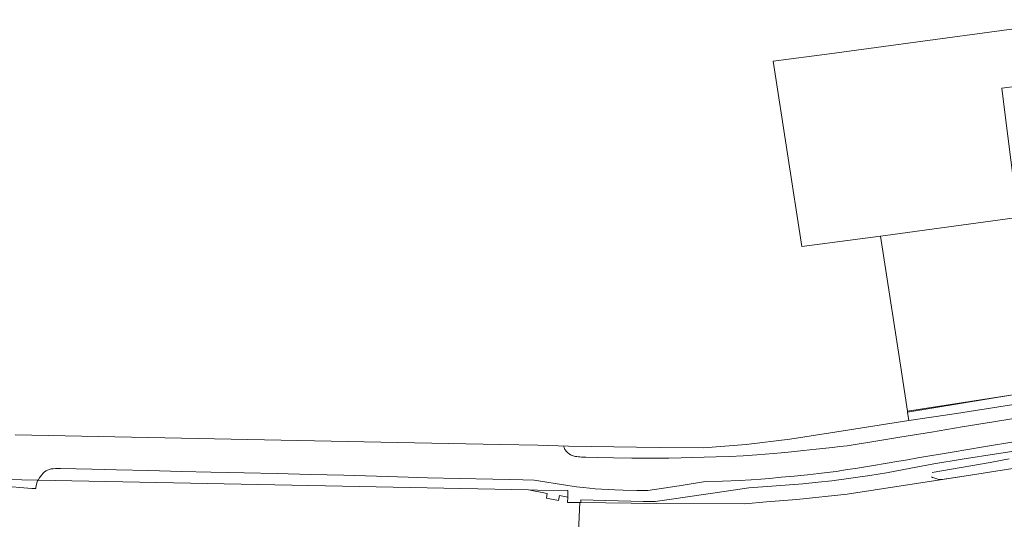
# Model space of a CAD drawing. Header units: millimetres. Extents: x -191 to 81095, y -508122 to 28741.
# Tile 10 of 255: x 3763 to 4073, y 10345 to 10503. Entities that reach past the tile are written whole.
import ezdxf

# ---------------------------------------------------------------- set-up
doc = ezdxf.new("R2010")
doc.units = ezdxf.units.MM
doc.linetypes.add('VE22-087 DB - VST Hervest-Dorsten ALK VA2736$0$1', pattern=[0])
for name, color, linetype, lineweight in [('VE22-087 DB - VST Hervest-Dorsten ALK VA2736$0$AX_Flurstueck', 9, 'VE22-087 DB - VST Hervest-Dorsten ALK VA2736$0$1', 18), ('VE22-087 DB - VST Hervest-Dorsten ALK VA2736$0$AX_Gebaeude', 7, 'VE22-087 DB - VST Hervest-Dorsten ALK VA2736$0$1', 18), ('VE22-087 DB - VST Hervest-Dorsten ALK VA2736$0$AX_Gehoelz', 7, 'VE22-087 DB - VST Hervest-Dorsten ALK VA2736$0$1', 18), ('VE22-087 DB - VST Hervest-Dorsten ALK VA2736$0$AX_Gelaendekante', 7, 'VE22-087 DB - VST Hervest-Dorsten ALK VA2736$0$1', 18), ('VE22-087 DB - VST Hervest-Dorsten ALK VA2736$0$AX_IndustrieUndGewerbeflaeche', 7, 'VE22-087 DB - VST Hervest-Dorsten ALK VA2736$0$1', 18), ('VE22-087 DB - VST Hervest-Dorsten ALK VA2736$0$AX_Strassenverkehr', 7, 'VE22-087 DB - VST Hervest-Dorsten ALK VA2736$0$1', 18), ('VE22-087 DB - VST Hervest-Dorsten ALK VA2736$0$AX_Strassenverkehrsanlage', 7, 'VE22-087 DB - VST Hervest-Dorsten ALK VA2736$0$1', 18), ('VE22-087 DB - VST Hervest-Dorsten ALK VA2736$0$Flurgrenzen', 9, 'VE22-087 DB - VST Hervest-Dorsten ALK VA2736$0$1', 18)]:
    doc.layers.add(name, color=color, linetype=linetype, lineweight=lineweight)
doc.layers.add('XREF ALK Kataster', color=251, linetype='Continuous')

# ---------------------------------------------------------------- blocks, each defined once
blk = doc.blocks.new('VE22-087 DB - VST Hervest-Dorsten ALK VA2736')
at = {"layer": 'VE22-087 DB - VST Hervest-Dorsten ALK VA2736$0$AX_Flurstueck', "linetype": 'VE22-087 DB - VST Hervest-Dorsten ALK VA2736$0$1', "lineweight": 13, "ltscale": 0.5}
for points in [[(4000.23, 10489.5, 0), (4009.24, 10431.16, 0), (4033.99, 10434.49, 0), (4035.51, 10434.69, 0), (4076.3, 10440.18, 0), (4081.76, 10443, 0), (4081.53, 10443.44, 0), (4077.57, 10450.94, 0), (4082.42, 10453.45, 0), (4090.62, 10457.68, 0), (4094.76, 10449.71, 0), (4100.24, 10452.54, 0), (4113.33, 10459.33, 0), (4117.76, 10461.63, 0), (4115.01, 10467.04, 0), (4113.68, 10469.69, 0), (4103.05, 10490.68, 0), (4099.35, 10497.99, 0), (4097.03, 10502.58, 0), (4047.35, 10495.87, 0), (4017.91, 10491.89, 0)], [(4075.61, 10384.52, 0), (4100.82, 10388.64, 0), (4107.72, 10389.65, 0), (4104.4, 10408.51, 0), (4092.83, 10406.62, 0), (4090.72, 10419.68, 0), (4104.24, 10426.02, 0), (4100.24, 10452.54, 0), (4094.76, 10449.71, 0), (4085.29, 10444.83, 0), (4081.76, 10443, 0), (4076.3, 10440.18, 0), (4035.51, 10434.69, 0), (4033.99, 10434.49, 0), (4040.05, 10395.23, 0), (4042.49, 10379.34, 0)], [(4114.75, 10390.69, 0), (4109.8, 10389.96, 0), (4107.72, 10389.65, 0), (4100.82, 10388.64, 0), (4075.61, 10384.52, 0), (4042.52, 10379.04, 0), (4042.95, 10376.4, 0), (4057.9, 10378.66, 0), (4088.56, 10383.52, 0), (4092.78, 10384.26, 0), (4096.34, 10384.92, 0), (4097.04, 10385.05, 0), (4101.22, 10385.97, 0), (4104.16, 10386.87, 0)]]:
    blk.add_polyline3d(points, close=True, dxfattribs=at)
for points in [[(4088.56, 10383.52, 0), (4057.9, 10378.66, 0), (4042.95, 10376.4, 0), (4018.26, 10372.59, 0), (4005.41, 10370.59, 0), (3991.7, 10368.86, 0), (3978.27, 10367.88, 0), (3964.26, 10367.99, 0), (3935.7, 10368.4, 0), (3926.11, 10368.64, 0), (3914.21, 10368.86, 0), (3881.84, 10369.47, 0), (3761.49, 10371.92, 0)], [(3743.01, 10358.18, 0), (3768.68, 10357.67, 0), (3923.11, 10354.62, 0), (3925.94, 10354.57, 0), (3935.53, 10354.46, 0), (3935.47, 10352.32, 0), (3935.42, 10350.64, 0), (3936.38, 10350.63, 0), (3939.33, 10350.59, 0), (3939.58, 10350.59, 0), (3963.37, 10350.28, 0), (3991.26, 10350.26, 0), (3998.13, 10350.8, 0), (4007.62, 10351.55, 0), (4023.45, 10353.27, 0), (4060.98, 10359, 0), (4131.06, 10370.03, 0)], [(4131.06, 10370.03, 0), (4060.98, 10359, 0), (4023.45, 10353.27, 0), (4007.62, 10351.55, 0), (3998.13, 10350.8, 0), (3991.26, 10350.26, 0), (3963.37, 10350.28, 0), (3939.58, 10350.59, 0), (3939.33, 10350.59, 0), (3938.86, 10341.52, 0), (3958.9, 10341.06, 0), (3968.85, 10340.42, 0), (3978.74, 10339.01, 0), (3988.44, 10336.83, 0), (3997.93, 10333.84, 0), (4005.13, 10331.02, 0), (4012.13, 10327.72, 0), (4020.84, 10322.95, 0), (4029.16, 10317.42, 0), (4036.97, 10311.26, 0), (4044.29, 10304.52, 0), (4091.79, 10256.95, 0)]]:
    blk.add_polyline3d(points, dxfattribs=at)
at = {"layer": 'VE22-087 DB - VST Hervest-Dorsten ALK VA2736$0$AX_Gebaeude', "color": 7, "linetype": 'VE22-087 DB - VST Hervest-Dorsten ALK VA2736$0$1', "lineweight": 13, "ltscale": 0.5}
blk.add_polyline3d([(4092.25, 10445.68, 0), (4087.5, 10483.07, 0), (4072.17, 10481, 0), (4073.22, 10472.53, 0), (4075.86, 10451.87, 0), (4076.64, 10451.95, 0), (4077.91, 10443.75, 0)], close=True, dxfattribs=at)
at = {"layer": 'VE22-087 DB - VST Hervest-Dorsten ALK VA2736$0$AX_Gehoelz', "color": 3, "linetype": 'VE22-087 DB - VST Hervest-Dorsten ALK VA2736$0$1', "lineweight": 13, "ltscale": 0.5, "true_color": 0x00ff00}
blk.add_polyline3d([(4079.39, 10367.33, 0), (4070.56, 10365.99, 0), (4059.69, 10364.28, 0), (4050.73, 10362.76, 0), (4041.31, 10360.99, 0), (4035.89, 10360.02, 0), (4030.61, 10359.17, 0), (4025.35, 10358.39, 0), (4018.62, 10357.5, 0), (4014.33, 10357.02, 0), (4009.48, 10356.55, 0), (4002.56, 10355.98, 0), (3992.52, 10355.21, 0), (3984.79, 10354.1, 0), (3968.17, 10351.68, 0), (3962.99, 10350.93, 0), (3959.26, 10350.9, 0), (3939.58, 10351.52, 0), (3939.58, 10350.59, 0), (3939.33, 10350.59, 0), (3938.86, 10341.52, 0)], dxfattribs=at)
at = {"layer": 'VE22-087 DB - VST Hervest-Dorsten ALK VA2736$0$AX_Gelaendekante', "color": 18, "linetype": 'VE22-087 DB - VST Hervest-Dorsten ALK VA2736$0$1', "lineweight": 13, "ltscale": 0.5, "true_color": 0x520000}
for points in [[(4050.3, 10360.03, 0), (4056.36, 10361.09, 0), (4062.42, 10362.16, 0), (4068.48, 10363.26, 0), (4074.54, 10364.33, 0)], [(4142.61, 10369.27, 0), (4131.06, 10370.03, 0), (4060.98, 10359, 0), (4053.27, 10357.83, 0), (4052.56, 10357.92, 0), (4051.99, 10358.02, 0), (4051.38, 10358.18, 0), (4050.79, 10358.38, 0), (4050.36, 10358.55, 0), (4050.09, 10358.67, 0)]]:
    blk.add_polyline3d(points, dxfattribs=at)
at = {"layer": 'VE22-087 DB - VST Hervest-Dorsten ALK VA2736$0$AX_IndustrieUndGewerbeflaeche', "color": 253, "linetype": 'VE22-087 DB - VST Hervest-Dorsten ALK VA2736$0$1', "lineweight": 13, "ltscale": 0.5, "true_color": 0x999999}
blk.add_polyline3d([(4097.03, 10502.58, 0), (4047.35, 10495.87, 0), (4017.91, 10491.89, 0), (4000.23, 10489.5, 0), (4009.24, 10431.16, 0), (4033.99, 10434.49, 0), (4040.05, 10395.23, 0), (4042.49, 10379.34, 0), (4042.52, 10379.04, 0), (4042.95, 10376.4, 0), (4057.9, 10378.66, 0), (4088.56, 10383.52, 0)], dxfattribs=at)
at = {"layer": 'VE22-087 DB - VST Hervest-Dorsten ALK VA2736$0$AX_Strassenverkehr', "color": 253, "linetype": 'VE22-087 DB - VST Hervest-Dorsten ALK VA2736$0$1', "lineweight": 13, "ltscale": 0.5, "true_color": 0x999999}
for points in [[(4088.56, 10383.52, 0), (4057.9, 10378.66, 0), (4042.95, 10376.4, 0), (4018.26, 10372.59, 0), (4005.41, 10370.59, 0), (3991.7, 10368.86, 0), (3978.27, 10367.88, 0), (3964.26, 10367.99, 0), (3935.7, 10368.4, 0), (3926.11, 10368.64, 0), (3914.21, 10368.86, 0), (3881.84, 10369.47, 0), (3761.49, 10371.92, 0)], [(3756.71, 10355.88, 0), (3766.77, 10355.04, 0), (3768.03, 10355, 0), (3768.03, 10355.24, 0), (3768.09, 10355.95, 0), (3768.16, 10356.32, 0), (3768.31, 10356.84, 0), (3768.55, 10357.44, 0), (3768.68, 10357.67, 0), (3923.11, 10354.62, 0), (3929.06, 10353.51, 0), (3928.76, 10352.02, 0), (3932.57, 10351.25, 0), (3932.89, 10352.8, 0), (3935.47, 10352.32, 0), (3935.42, 10350.64, 0), (3936.38, 10350.63, 0), (3939.33, 10350.59, 0), (3939.58, 10350.59, 0), (3939.58, 10351.52, 0), (3959.26, 10350.9, 0), (3962.99, 10350.93, 0), (3968.17, 10351.68, 0), (3984.79, 10354.1, 0), (3992.52, 10355.21, 0), (4002.56, 10355.98, 0), (4009.48, 10356.55, 0), (4014.33, 10357.02, 0), (4018.62, 10357.5, 0), (4025.35, 10358.39, 0), (4030.61, 10359.17, 0), (4035.89, 10360.02, 0), (4041.31, 10360.99, 0), (4050.73, 10362.76, 0), (4059.69, 10364.28, 0), (4070.56, 10365.99, 0), (4079.39, 10367.33, 0)]]:
    blk.add_polyline3d(points, dxfattribs=at)
at = {"layer": 'VE22-087 DB - VST Hervest-Dorsten ALK VA2736$0$AX_Strassenverkehrsanlage', "color": 7, "linetype": 'VE22-087 DB - VST Hervest-Dorsten ALK VA2736$0$1', "lineweight": 13, "ltscale": 0.5, "true_color": 0xf7f7f0}
for points in [[(3934.22, 10368.44, 0), (3934.29, 10368.18, 0), (3934.37, 10367.94, 0), (3934.48, 10367.65, 0), (3934.62, 10367.36, 0), (3934.8, 10367.06, 0), (3934.96, 10366.83, 0), (3935.17, 10366.59, 0), (3935.36, 10366.39, 0), (3935.55, 10366.22, 0), (3935.79, 10366.03, 0), (3936.01, 10365.88, 0), (3936.28, 10365.71, 0), (3936.58, 10365.56, 0), (3936.87, 10365.44, 0), (3937.17, 10365.34, 0), (3937.48, 10365.25, 0), (3937.9, 10365.16, 0), (3938.3, 10365.09, 0), (3938.84, 10365.01, 0), (3939.29, 10364.97, 0), (3939.84, 10364.92, 0), (3940.5, 10364.88, 0), (3941.21, 10364.86, 0), (3945.01, 10364.78, 0), (3949.92, 10364.7, 0), (3955.64, 10364.63, 0), (3961.42, 10364.58, 0), (3964.24, 10364.59, 0), (3967.33, 10364.61, 0), (3971.25, 10364.69, 0), (3974.63, 10364.78, 0), (3982.25, 10365, 0), (3986.47, 10365.15, 0), (3990.68, 10365.35, 0), (3995.02, 10365.61, 0), (4000.26, 10366.02, 0), (4002.67, 10366.24, 0), (4005.91, 10366.57, 0), (4009.78, 10366.98, 0), (4013.76, 10367.41, 0), (4018.89, 10367.95, 0), (4021.12, 10368.21, 0), (4023.49, 10368.52, 0), (4026.65, 10368.99, 0), (4029.98, 10369.53, 0), (4040.04, 10371.19, 0), (4050, 10372.81, 0), (4059.71, 10374.4, 0), (4069.61, 10376.02, 0), (4079.81, 10377.69, 0)], [(3768.68, 10357.67, 0), (3769.12, 10358.43, 0), (3769.43, 10358.87, 0), (3769.85, 10359.38, 0), (3770.24, 10359.8, 0), (3770.76, 10360.26, 0), (3771.23, 10360.6, 0), (3771.63, 10360.82, 0), (3772.19, 10361.04, 0), (3772.86, 10361.2, 0), (3773.4, 10361.28, 0), (3774.13, 10361.34, 0), (3774.66, 10361.36, 0), (3775.21, 10361.37, 0), (3775.79, 10361.37, 0), (3785.57, 10361.12, 0), (3793.37, 10360.93, 0), (3803.58, 10360.68, 0), (3813.75, 10360.43, 0), (3823.09, 10360.21, 0), (3833.58, 10359.98, 0), (3844.01, 10359.75, 0), (3854.49, 10359.5, 0), (3864.93, 10359.21, 0), (3875.25, 10358.9, 0), (3885.21, 10358.62, 0), (3891.29, 10358.45, 0), (3901.25, 10358.2, 0), (3911.91, 10357.95, 0), (3917.28, 10357.83, 0), (3921.38, 10357.74, 0), (3924.96, 10357.66, 0), (3935.5, 10356.01, 0), (3938.24, 10355.61, 0), (3940.35, 10355.33, 0), (3942.34, 10355.11, 0), (3944.09, 10354.95, 0), (3946.11, 10354.81, 0), (3948.17, 10354.71, 0), (3950.31, 10354.64, 0), (3952.93, 10354.56, 0), (3957.21, 10354.45, 0), (3960.71, 10354.37, 0), (3970.6, 10355.92, 0), (3978.82, 10357.2, 0), (3984.2, 10357.39, 0), (3989.54, 10357.61, 0), (3993.22, 10357.81, 0), (3996.26, 10358.02, 0), (3999.05, 10358.24, 0), (4002.71, 10358.56, 0), (4006.75, 10358.93, 0), (4010.95, 10359.33, 0), (4014.61, 10359.73, 0), (4017.21, 10360.05, 0), (4020.06, 10360.44, 0), (4022.98, 10360.87, 0), (4026.75, 10361.45, 0), (4031.12, 10362.15, 0), (4036.06, 10362.98, 0), (4039.08, 10363.5, 0), (4042.46, 10364.09, 0), (4045.77, 10364.65, 0), (4056.59, 10366.48, 0), (4066.41, 10368.14, 0), (4076.59, 10369.87, 0)]]:
    blk.add_polyline3d(points, dxfattribs=at)
at = {"layer": 'VE22-087 DB - VST Hervest-Dorsten ALK VA2736$0$Flurgrenzen', "ltscale": 0.5}
for points in [[(3761.49, 10371.92, 0), (3881.84, 10369.47, 0), (3914.21, 10368.86, 0), (3926.11, 10368.64, 0), (3935.7, 10368.4, 0), (3964.26, 10367.99, 0), (3978.27, 10367.88, 0), (3991.7, 10368.86, 0), (4005.41, 10370.59, 0), (4018.26, 10372.59, 0), (4042.95, 10376.4, 0), (4057.9, 10378.66, 0), (4088.56, 10383.52, 0)], [(4088.56, 10383.52, 0), (4057.9, 10378.66, 0), (4042.95, 10376.4, 0), (4018.26, 10372.59, 0), (4005.41, 10370.59, 0), (3991.7, 10368.86, 0), (3978.27, 10367.88, 0), (3964.26, 10367.99, 0), (3935.7, 10368.4, 0), (3926.11, 10368.64, 0), (3914.21, 10368.86, 0), (3881.84, 10369.47, 0), (3761.49, 10371.92, 0)]]:
    blk.add_polyline3d(points, dxfattribs=at)

msp = doc.modelspace()

# ---------------------------------------------------------------- block references
at = {"layer": 'XREF ALK Kataster', "color": 251}
msp.add_blockref('VE22-087 DB - VST Hervest-Dorsten ALK VA2736', (0, 0), dxfattribs=at)

doc.saveas('drawing.dxf')
